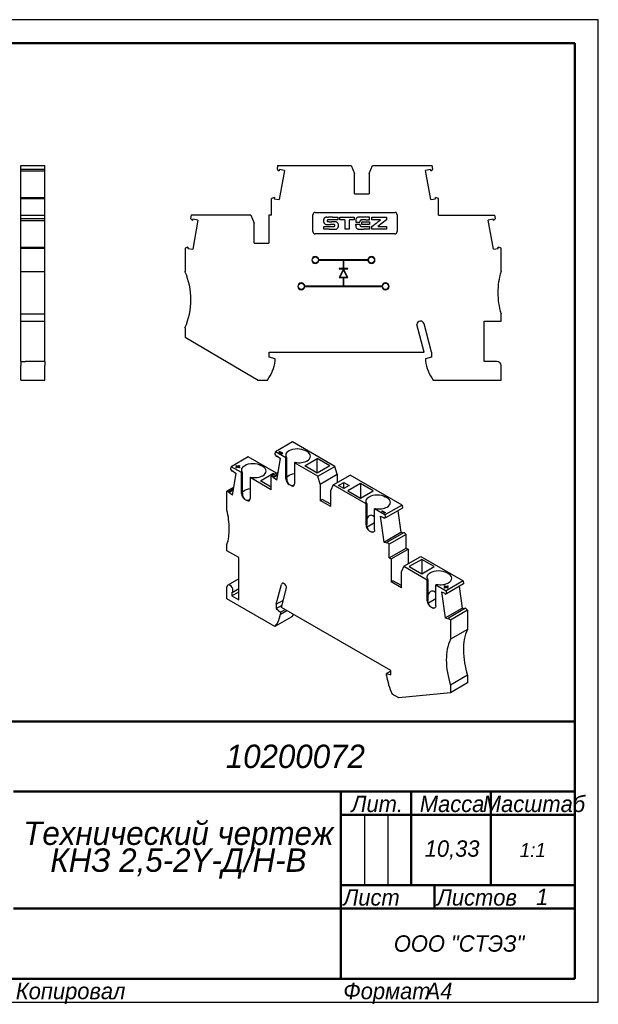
# Model space of a CAD drawing. Header units: millimetres. Extents: x 0 to 297, y 0 to 210.
# Tile 2 of 2: x 173 to 297, y 0 to 210. Entities that reach past the tile are written whole.
import ezdxf

# ---------------------------------------------------------------- set-up
doc = ezdxf.new("R2010")
doc.units = ezdxf.units.MM

# ---------------------------------------------------------------- blocks, each defined once
blk = doc.blocks.new('_FR1Страница_1')
at = {"color": 7, "linetype": 'Continuous', "lineweight": 25}
for p, q in [((297, 210), (0, 210)), ((297, 0), (297, 210)), ((247, 40), (247, 25)), ((252, 40), (252, 25)), ((242, 20), (292, 20)), ((262, 20), (262, 20)), ((0, 0), (297, 0))]:
    blk.add_line(p, q, dxfattribs=at)
at = {"color": 7, "linetype": 'Continuous', "lineweight": 50}
for p, q in [((20, 205), (292, 205)), ((292, 205), (292, 5)), ((107, 60), (292, 60)), ((172, 45), (292, 45)), ((242, 45), (242, 5)), ((257, 45), (257, 25)), ((274, 45), (274, 25)), ((242, 40), (292, 40)), ((242, 25), (292, 25)), ((262, 25), (262, 20)), ((172, 20), (292, 20)), ((292, 5), (20, 5))]:
    blk.add_line(p, q, dxfattribs=at)
at = {"color": 7}
for s, insert, char_height, width, attachment_point in [('\\pl0.5;{\\fT-FLEX Type A|b0|i1;\\l\\C250;10200072 \\P}', (232, 52.5), 5, 122.5, 5), ('\\pl0.5;{\\fT-FLEX Type A|b0|i1;\\l\\C250;Масштаб\\P}', (283, 44.125), 3.5, 19.75, 2), ('\\pl0.5;{\\fT-FLEX Type A|b0|i1;\\l\\C250;Лит.\\P}', (249.5, 44.125), 3.5, 16.75, 2), ('\\pl0.5;{\\fT-FLEX Type A|b0|i1;\\l\\C250;Масса\\P}', (265.5, 44.125), 3.5, 18.75, 2), ('\\pl0.5;{\\fT-FLEX Type A|b0|i1;\\l\\C250;10,33\\P}', (265.5, 32.5), 3.5, 18.75, 5), ('{\\fT-FLEX Type A|b0|i1;\\l\\C250;1:1\\P}', (283, 32.5), 3, 19.5, 5), ('\\pl0.5;{\\fT-FLEX Type A|b0|i1;\\l\\C250;\\H0.857143x;\\P}', (283, 32.5), 3.5, 19.75, 5), ('\\pl0.5;{\\fT-FLEX Type A|b0|i1;\\l\\C250;Лист\\P}', (242, 24.125), 3.5, 11.75, 1), ('\\pl0.5;{\\fT-FLEX Type A|b0|i1;\\l\\C250;\\H0.857143x;\\P}', (257, 24.125), 3.5, 11.75, 2), ('\\pl0.5;{\\fT-FLEX Type A|b0|i1;\\l\\C250;Листов\\P}', (262, 24.125), 3.5, 17.75, 1), ('{\\fT-FLEX Type A|b0|i1;\\l\\C250;1\\P}', (285, 22.5), 3.5, 15.75, 5), ('\\pl0.5;{\\fT-FLEX Type A|b0|i1;\\l\\C250;\\H0.857143x;\\P}', (285, 24.125), 3.5, 15.75, 2), ('{\\fT-FLEX Type A|b0|i1;\\l\\C250;\\P}', (257, 22.5), 3.5, 11.75, 5), ('{\\fT-FLEX Type A|b0|i1;\\l\\C250;}', (207, 20), 3, 71.5, 5), ('\\pl0.5;{\\fT-FLEX Type A|b0|i1;\\l\\C250;ООО "СТЭЗ"\\P}', (267, 12.5), 3.5, 51.75, 5), ('\\pl0.5;{\\fT-FLEX Type A|b0|i1;\\l\\C250;Копировал\\P}', (172, 4.125), 3.5, 23.566, 1), ('\\pl0.5;{\\fT-FLEX Type A|b0|i1;\\l\\C250;\\P}', (193.816, 4.125), 3.5, 40.967, 1), ('\\pl0.5;{\\fT-FLEX Type A|b0|i1;\\l\\C250;Формат\\P}', (242, 4.125), 3.5, 18.675, 1), ('\\pl0.5;{\\fT-FLEX Type A|b0|i1;\\l\\C250;\\P}', (258.925, 4.125), 3.5, 9.825, 1), ('{\\fT-FLEX Type A|b0|i1;\\l\\C250;A4\\P}', (262.962, 4.125), 3.5, 9.825, 2)]:
    blk.add_mtext(s, dxfattribs=dict(at, insert=insert, char_height=char_height, width=width, attachment_point=attachment_point))
at = {"color": 7, "insert": (207, 32.5), "char_height": 5, "width": 72.5, "attachment_point": 5, "line_spacing_factor": 0.69}
blk.add_mtext('\\pl0.5;{\\fT-FLEX Type A|b0|i1;\\l\\C250;Технический чертеж КНЗ 2,5-2Y-Д/Н-В\\P}', dxfattribs=at)
blk = doc.blocks.new('Страница_1')
at = {"color": 7, "linetype": 'Continuous', "lineweight": 30}
for p, q in [((173.558, 178.076), (173.558, 178.804)), ((173.558, 178.804), (178.708, 178.804)), ((173.558, 177.683), (173.558, 178.076)), ((173.558, 178.076), (178.708, 178.076)), ((173.558, 177.683), (178.708, 177.683)), ((173.558, 171.994), (173.558, 177.679)), ((178.708, 178.076), (178.708, 178.804)), ((178.708, 177.683), (178.708, 178.076)), ((178.708, 171.994), (178.708, 177.679)), ((228.46, 178.804), (228.332, 178.076)), ((228.332, 178.076), (228.8, 177.683)), ((228.46, 178.804), (244.145, 178.804)), ((228.848, 177.951), (228.8, 177.683)), ((229.901, 177.765), (228.803, 171.536)), ((229.901, 177.765), (228.848, 177.951)), ((244.145, 178.804), (244.864, 177.104)), ((244.864, 172.804), (244.864, 177.104)), ((248.014, 177.104), (248.732, 178.804)), ((248.014, 177.104), (248.014, 172.804)), ((248.732, 178.804), (261.518, 178.804)), ((261.13, 177.951), (260.076, 177.765)), ((261.175, 171.536), (260.076, 177.765)), ((261.177, 177.683), (261.13, 177.951)), ((261.177, 177.683), (261.646, 178.076)), ((261.646, 178.076), (261.518, 178.804)), ((244.864, 172.804), (248.014, 172.804)), ((173.558, 171.76), (173.558, 171.99)), ((173.558, 171.99), (178.708, 171.99)), ((173.558, 168.204), (173.558, 171.76)), ((173.558, 171.76), (178.708, 171.76)), ((178.708, 171.76), (178.708, 171.99)), ((178.708, 168.204), (178.708, 171.76)), ((227.797, 171.99), (227.164, 171.76)), ((227.164, 168.204), (227.164, 171.76)), ((227.797, 171.99), (227.749, 171.722)), ((227.749, 171.722), (228.803, 171.536)), ((261.175, 171.536), (262.228, 171.722)), ((262.228, 171.722), (262.181, 171.99)), ((262.814, 171.76), (262.181, 171.99)), ((262.814, 168.204), (262.814, 171.76)), ((236.489, 168.804), (253.489, 168.804)), ((173.558, 167.476), (173.558, 168.204)), ((173.558, 168.204), (178.708, 168.204)), ((173.558, 167.083), (173.558, 167.476)), ((173.558, 167.476), (178.708, 167.476)), ((173.558, 167.083), (178.708, 167.083)), ((173.558, 161.394), (173.558, 167.079)), ((178.708, 167.476), (178.708, 168.204)), ((178.708, 167.083), (178.708, 167.476)), ((178.708, 161.394), (178.708, 167.079)), ((209.96, 168.204), (209.832, 167.476)), ((209.832, 167.476), (210.3, 167.083)), ((222.745, 168.204), (209.96, 168.204)), ((210.348, 167.351), (210.3, 167.083)), ((211.401, 167.165), (210.303, 160.936)), ((211.401, 167.165), (210.348, 167.351)), ((222.745, 168.204), (223.464, 166.504)), ((223.464, 162.204), (223.464, 166.504)), ((226.614, 168.204), (226.614, 162.204)), ((227.164, 168.204), (226.614, 168.204)), ((235.989, 164.701), (235.989, 168.304)), ((238.957, 167.8), (239.306, 167.801)), ((240.158, 167.803), (241.356, 167.804)), ((241.356, 167.197), (240.264, 167.195)), ((241.356, 167.804), (241.356, 167.197)), ((241.746, 167.804), (244.838, 167.804)), ((241.746, 167.196), (241.746, 167.804)), ((242.225, 167.196), (241.746, 167.196)), ((244.838, 167.197), (244.356, 167.195)), ((244.838, 167.804), (244.838, 167.197)), ((245.168, 166.945), (245.165, 166.709)), ((245.165, 166.709), (245.297, 166.705)), ((245.168, 166.061), (245.165, 166.286)), ((245.165, 166.286), (246.026, 166.286)), ((245.727, 166.701), (246.026, 166.701)), ((246.026, 166.701), (246.029, 166.777)), ((246.026, 166.286), (246.029, 166.225)), ((246.453, 166.217), (246.457, 166.414)), ((246.461, 166.775), (248.066, 166.775)), ((246.461, 166.692), (246.461, 166.775)), ((248.066, 167.804), (246.949, 167.803)), ((247.284, 167.196), (248.066, 167.196)), ((248.066, 167.196), (248.066, 167.804)), ((248.066, 166.775), (248.066, 166.217)), ((248.617, 167.196), (248.617, 167.804)), ((248.617, 167.804), (251.74, 167.804)), ((249.541, 167.196), (248.617, 167.196)), ((248.617, 165.819), (249.54, 166.503)), ((251.737, 167.188), (249.891, 165.818)), ((250.192, 166.987), (250.462, 167.189)), ((250.462, 167.194), (250.193, 167.195)), ((251.74, 167.804), (251.737, 167.188)), ((253.989, 168.304), (253.989, 164.701)), ((262.814, 168.204), (274.918, 168.204)), ((274.53, 167.351), (273.476, 167.165)), ((274.575, 160.936), (273.476, 167.165)), ((274.577, 167.083), (274.53, 167.351)), ((274.577, 167.083), (275.046, 167.476)), ((275.046, 167.476), (274.918, 168.204)), ((253.489, 164.201), (236.489, 164.201)), ((238.326, 165.815), (240.56, 165.818)), ((238.326, 165.201), (238.326, 165.815)), ((239.511, 165.201), (238.326, 165.201)), ((240.566, 166.208), (239.763, 166.212)), ((240.56, 165.818), (240.595, 165.835)), ((240.595, 166.194), (240.566, 166.208)), ((242.899, 165.201), (242.899, 166.089)), ((243.766, 165.201), (242.899, 165.201)), ((243.766, 166.13), (243.766, 165.201)), ((248.066, 166.217), (246.453, 166.217)), ((248.066, 165.201), (246.982, 165.201)), ((247.212, 165.816), (248.066, 165.814)), ((248.066, 165.814), (248.066, 165.201)), ((248.617, 165.201), (248.617, 165.819)), ((251.74, 165.201), (248.617, 165.201)), ((249.891, 165.818), (251.74, 165.815)), ((251.74, 165.815), (251.74, 165.201)), ((223.464, 162.204), (226.614, 162.204)), ((173.558, 161.39), (178.708, 161.39)), ((173.558, 161.16), (173.558, 161.39)), ((173.558, 156.154), (173.558, 161.16)), ((173.558, 161.16), (178.708, 161.16)), ((178.708, 161.16), (178.708, 161.39)), ((178.708, 156.154), (178.708, 161.16)), ((209.297, 161.39), (208.664, 161.16)), ((208.664, 161.16), (208.664, 156.154)), ((209.297, 161.39), (209.249, 161.122)), ((209.249, 161.122), (210.303, 160.936)), ((274.575, 160.936), (275.628, 161.122)), ((275.628, 161.122), (275.581, 161.39)), ((276.214, 161.16), (275.581, 161.39)), ((276.214, 156.154), (276.214, 161.16)), ((247.77, 158.674), (237.267, 158.674)), ((237.267, 158.574), (242.499, 158.574)), ((242.499, 158.574), (242.499, 156.849)), ((242.599, 156.849), (242.599, 158.574)), ((242.599, 158.574), (247.77, 158.574)), ((173.558, 156.154), (178.708, 156.154)), ((173.558, 151.654), (173.558, 156.154)), ((178.708, 151.654), (178.708, 156.154)), ((242.499, 156.849), (241.611, 156.849)), ((241.611, 156.849), (241.611, 156.749)), ((241.611, 156.749), (242.387, 156.749)), ((242.476, 156.604), (241.611, 154.874)), ((242.549, 156.525), (241.773, 154.974)), ((243.325, 154.974), (242.549, 156.525)), ((243.486, 156.849), (242.599, 156.849)), ((243.486, 154.874), (242.621, 156.604)), ((242.711, 156.749), (243.486, 156.749)), ((243.486, 156.749), (243.486, 156.849)), ((241.611, 154.874), (242.499, 154.874)), ((241.773, 154.974), (243.325, 154.974)), ((242.499, 154.874), (242.499, 153.049)), ((242.599, 153.049), (242.599, 154.874)), ((242.599, 154.874), (243.486, 154.874)), ((173.558, 147.154), (173.558, 151.654)), ((178.708, 147.154), (178.708, 151.654)), ((242.499, 153.049), (234.267, 153.049)), ((234.267, 152.949), (250.77, 152.949)), ((250.77, 153.049), (242.599, 153.049)), ((173.558, 145.554), (173.558, 147.154)), ((173.558, 147.154), (178.708, 147.154)), ((173.558, 136.954), (173.558, 145.554)), ((173.558, 145.554), (178.708, 145.554)), ((178.708, 145.554), (178.708, 147.154)), ((178.708, 136.958), (178.708, 145.554)), ((272.614, 145.554), (276.214, 145.554)), ((272.614, 136.954), (272.614, 145.554)), ((276.214, 145.554), (276.214, 147.154)), ((208.664, 144.154), (208.664, 142.154)), ((259.764, 138.954), (258.186, 144.841)), ((261.364, 138.954), (259.754, 144.961)), ((208.664, 142.154), (224.32, 132.954)), ((226.664, 138.954), (259.764, 138.954)), ((226.664, 137.854), (226.664, 138.954)), ((261.364, 138.954), (261.364, 137.854)), ((173.558, 136.954), (173.558, 136.054)), ((173.558, 136.954), (174.558, 136.954)), ((178.708, 136.954), (174.56, 136.954)), ((178.708, 136.954), (178.708, 136.054)), ((227.964, 137.505), (226.664, 137.854)), ((227.964, 137.054), (227.964, 137.505)), ((261.364, 137.854), (260.064, 137.505)), ((260.064, 137.505), (260.064, 137.054)), ((275.314, 136.954), (272.614, 136.954)), ((173.558, 132.954), (173.558, 136.054)), ((178.708, 132.954), (178.708, 136.054)), ((276.214, 132.954), (276.214, 136.054)), ((173.558, 132.954), (178.708, 132.954)), ((224.32, 132.954), (226.305, 132.954)), ((261.723, 132.954), (276.214, 132.954)), ((231.671, 119.742), (228.029, 117.64)), ((240.711, 114.522), (231.671, 119.742)), ((234.767, 117.669), (234.343, 117.914)), ((222.196, 116.558), (218.554, 114.455)), ((228.24, 113.068), (222.196, 116.558)), ((227.938, 117.098), (228.029, 117.64)), ((228.27, 116.585), (227.938, 117.098)), ((230.242, 116.362), (228.029, 117.64)), ((228.27, 116.585), (228.303, 116.785)), ((228.436, 116.681), (228.27, 116.585)), ((228.272, 111.566), (229.049, 116.203)), ((228.303, 116.785), (229.049, 116.203)), ((228.878, 117.721), (228.736, 117.64)), ((228.736, 117.64), (229.443, 117.231)), ((228.878, 117.64), (228.807, 117.599)), ((228.878, 117.64), (228.878, 117.721)), ((229.585, 117.313), (228.878, 117.721)), ((229.514, 117.272), (228.878, 117.64)), ((229.443, 117.231), (229.585, 117.313)), ((230.396, 116.451), (230.242, 116.362)), ((230.242, 111.871), (230.242, 116.362)), ((230.396, 111.961), (230.396, 116.451)), ((234.255, 114.617), (236.942, 116.168)), ((236.942, 113.066), (236.942, 116.168)), ((239.629, 114.617), (236.942, 116.168)), ((218.463, 113.914), (218.554, 114.455)), ((218.795, 113.401), (218.463, 113.914)), ((220.766, 113.178), (218.554, 114.455)), ((219.544, 114.619), (219.685, 114.7)), ((219.827, 114.455), (219.544, 114.619)), ((219.544, 114.292), (219.827, 114.455)), ((219.685, 114.21), (219.544, 114.292)), ((219.615, 114.578), (219.685, 114.619)), ((219.615, 114.251), (219.827, 114.374)), ((219.685, 114.619), (219.685, 114.7)), ((219.685, 114.7), (219.968, 114.537)), ((219.685, 114.619), (219.968, 114.455)), ((219.968, 114.374), (219.685, 114.21)), ((219.827, 114.374), (219.827, 114.455)), ((219.968, 114.537), (220.251, 114.7)), ((219.968, 114.455), (220.251, 114.619)), ((219.968, 114.455), (219.968, 114.537)), ((220.251, 114.21), (219.968, 114.374)), ((220.392, 114.619), (220.11, 114.455)), ((220.11, 114.374), (220.11, 114.455)), ((220.11, 114.455), (220.392, 114.292)), ((220.11, 114.374), (220.322, 114.251)), ((220.251, 114.619), (220.251, 114.7)), ((220.251, 114.7), (220.392, 114.619)), ((220.251, 114.619), (220.322, 114.578)), ((220.392, 114.292), (220.251, 114.21)), ((225.292, 114.484), (224.868, 114.729)), ((232.08, 115.301), (232.235, 115.39)), ((237.07, 112.42), (232.08, 115.301)), ((232.08, 115.301), (232.08, 110.81)), ((236.942, 113.066), (234.255, 114.617)), ((239.629, 114.617), (236.942, 113.066)), ((237.07, 112.42), (240.711, 114.522)), ((241.22, 112.841), (240.711, 114.522)), ((218.795, 113.401), (218.828, 113.601)), ((218.961, 113.497), (218.795, 113.401)), ((218.797, 108.381), (219.573, 113.019)), ((218.828, 113.601), (219.573, 113.019)), ((220.921, 113.267), (220.766, 113.178)), ((220.766, 108.687), (220.766, 113.178)), ((220.921, 108.776), (220.921, 113.267)), ((222.605, 112.116), (222.759, 112.205)), ((227.113, 109.514), (222.605, 112.116)), ((222.605, 112.116), (222.605, 107.626)), ((224.779, 111.433), (227.466, 112.984)), ((228.554, 113.25), (227.113, 112.418)), ((227.113, 112.418), (227.56, 112.347)), ((227.113, 109.514), (227.113, 112.418)), ((227.78, 112.803), (227.466, 112.984)), ((227.466, 112.622), (227.466, 112.984)), ((227.527, 112.148), (228.46, 112.686)), ((227.527, 112.148), (227.56, 112.347)), ((228.272, 111.566), (227.527, 112.148)), ((228.493, 112.886), (227.56, 112.347)), ((237.578, 110.739), (237.07, 112.42)), ((237.578, 110.739), (241.22, 112.841)), ((240.313, 110.547), (243.955, 112.65)), ((241.22, 112.841), (241.22, 111.07)), ((255.046, 106.246), (243.955, 112.65)), ((219.079, 110.065), (217.638, 109.233)), ((218.052, 108.963), (218.984, 109.502)), ((219.018, 109.701), (218.085, 109.163)), ((227.113, 110.085), (224.779, 111.433)), ((231.373, 110.402), (230.949, 110.647)), ((237.578, 110.739), (237.578, 107.228)), ((240.313, 110.547), (239.805, 109.453)), ((239.805, 105.942), (239.805, 109.453)), ((247.354, 106.483), (240.313, 110.547)), ((241.463, 110.412), (242.598, 111.067)), ((242.598, 109.757), (241.463, 110.412)), ((242.598, 109.757), (242.598, 111.067)), ((242.598, 111.067), (243.733, 110.412)), ((243.733, 110.412), (242.598, 109.757)), ((246.169, 110.841), (243.482, 109.289)), ((246.169, 110.841), (246.169, 107.741)), ((248.856, 109.289), (246.169, 110.841)), ((217.638, 105.146), (217.638, 109.233)), ((217.638, 109.233), (218.085, 109.163)), ((218.052, 108.963), (218.085, 109.163)), ((218.797, 108.381), (218.052, 108.963)), ((221.898, 107.217), (221.474, 107.462)), ((237.578, 107.228), (237.985, 107.462)), ((239.805, 106.411), (237.985, 107.462)), ((243.482, 109.289), (246.169, 107.738)), ((246.169, 107.738), (248.856, 109.289)), ((251.879, 107.789), (251.455, 108.034)), ((239.805, 105.942), (237.578, 107.228)), ((247.508, 106.572), (247.354, 106.483)), ((247.354, 101.992), (247.354, 106.483)), ((247.508, 106.572), (247.508, 102.081)), ((249.192, 105.421), (249.347, 105.51)), ((251.405, 104.144), (249.192, 105.421)), ((249.192, 100.93), (249.192, 105.421)), ((255.046, 106.246), (251.405, 104.144)), ((255.137, 105.6), (251.495, 103.497)), ((255.046, 106.246), (255.137, 105.6)), ((250.385, 103.884), (251.13, 103.606)), ((250.385, 103.884), (251.162, 98.35)), ((250.698, 104.96), (250.839, 105.042)), ((251.405, 104.552), (250.698, 104.96)), ((250.768, 104.919), (250.839, 104.96)), ((250.839, 105.042), (251.546, 104.634)), ((250.839, 104.96), (250.839, 105.042)), ((250.839, 104.96), (251.475, 104.593)), ((251.13, 103.606), (251.164, 103.368)), ((251.495, 103.497), (251.164, 103.368)), ((251.546, 104.634), (251.405, 104.552)), ((251.405, 104.144), (251.495, 103.497)), ((254.16, 105.036), (254.804, 100.453)), ((249.192, 102.444), (247.59, 101.519)), ((248.061, 100.767), (248.485, 100.522)), ((251.162, 98.35), (254.804, 100.453)), ((255.515, 100.412), (251.874, 98.31)), ((255.963, 99.966), (252.321, 97.864)), ((255.278, 100.275), (254.804, 100.453)), ((255.515, 100.412), (255.963, 99.966)), ((255.963, 97.062), (255.963, 99.966)), ((217.638, 96.491), (217.638, 97.797)), ((251.907, 98.072), (251.162, 98.35)), ((251.874, 98.31), (251.907, 98.072)), ((251.874, 98.31), (252.321, 97.864)), ((252.321, 94.96), (252.321, 97.864)), ((252.321, 94.96), (255.963, 97.062)), ((252.71, 94.735), (256.352, 96.838)), ((255.963, 97.062), (256.352, 96.838)), ((256.352, 96.838), (256.352, 93.679)), ((220.183, 95.021), (217.638, 96.491)), ((220.183, 85.958), (220.183, 95.021)), ((252.321, 94.96), (252.71, 94.735)), ((252.71, 94.735), (252.71, 89.836)), ((255.445, 93.156), (259.087, 95.258)), ((259.087, 95.258), (268.128, 90.039)), ((255.445, 93.156), (254.937, 92.061)), ((255.445, 93.156), (260.435, 90.275)), ((259.251, 94.633), (256.564, 93.082)), ((256.564, 93.082), (259.251, 91.53)), ((259.251, 94.633), (259.251, 91.53)), ((261.938, 93.082), (259.251, 94.633)), ((259.251, 91.53), (261.938, 93.082)), ((220.183, 90.508), (217.824, 89.146)), ((254.937, 88.55), (254.937, 92.061)), ((264.961, 91.581), (264.536, 91.826)), ((217.638, 86.203), (217.638, 88.734)), ((218.724, 87.587), (220.183, 88.43)), ((228.138, 85.039), (229.276, 89.287)), ((229.269, 84.386), (230.385, 88.549)), ((252.71, 89.836), (253.117, 90.071)), ((254.937, 88.55), (252.71, 89.836)), ((254.937, 89.02), (253.117, 90.071)), ((260.589, 90.364), (260.435, 90.275)), ((260.435, 85.784), (260.435, 90.275)), ((260.589, 90.364), (260.589, 85.873)), ((262.274, 89.214), (262.428, 89.303)), ((262.274, 89.214), (264.486, 87.936)), ((262.274, 84.723), (262.274, 89.214)), ((264.062, 88.916), (264.203, 88.998)), ((264.345, 88.753), (264.062, 88.916)), ((264.062, 88.589), (264.345, 88.753)), ((264.203, 88.508), (264.062, 88.589)), ((264.133, 88.875), (264.203, 88.916)), ((264.133, 88.549), (264.345, 88.671)), ((264.203, 88.916), (264.203, 88.998)), ((264.203, 88.998), (264.486, 88.834)), ((264.203, 88.916), (264.486, 88.753)), ((264.486, 88.671), (264.203, 88.508)), ((264.345, 88.671), (264.345, 88.753)), ((268.128, 90.039), (264.486, 87.936)), ((264.486, 88.834), (264.769, 88.998)), ((264.486, 88.753), (264.769, 88.916)), ((264.486, 88.753), (264.486, 88.834)), ((264.769, 88.508), (264.486, 88.671)), ((268.218, 89.392), (264.577, 87.29)), ((264.91, 88.916), (264.628, 88.753)), ((264.628, 88.671), (264.628, 88.753)), ((264.628, 88.753), (264.91, 88.589)), ((264.628, 88.671), (264.84, 88.549)), ((264.769, 88.916), (264.769, 88.998)), ((264.769, 88.998), (264.91, 88.916)), ((264.769, 88.916), (264.84, 88.875)), ((264.91, 88.589), (264.769, 88.508)), ((267.242, 88.829), (267.885, 84.245)), ((268.128, 90.039), (268.218, 89.392)), ((218.698, 86.815), (220.183, 87.673)), ((218.698, 87.574), (218.698, 86.815)), ((218.698, 86.815), (220.183, 85.958)), ((263.467, 87.677), (264.243, 82.143)), ((263.467, 87.677), (264.212, 87.398)), ((264.212, 87.398), (264.245, 87.16)), ((264.577, 87.29), (264.245, 87.16)), ((264.486, 87.936), (264.577, 87.29)), ((227.884, 80.287), (217.638, 86.203)), ((228.138, 85.039), (229.684, 85.932)), ((228.138, 85.039), (228.138, 84.141)), ((228.138, 84.141), (229.399, 84.869)), ((252.675, 70.873), (229.269, 84.386)), ((262.274, 86.237), (260.672, 85.312)), ((261.142, 84.56), (261.567, 84.315)), ((264.243, 82.143), (267.885, 84.245)), ((268.597, 84.205), (264.955, 82.102)), ((268.359, 84.068), (267.885, 84.245)), ((268.597, 84.205), (269.044, 83.759)), ((231.526, 82.389), (227.884, 80.287)), ((228.138, 84.141), (229.057, 83.326)), ((229.057, 83.326), (230.081, 83.917)), ((229.057, 82.957), (230.401, 83.733)), ((229.057, 83.326), (229.057, 82.957)), ((264.989, 81.864), (264.243, 82.143)), ((264.955, 82.102), (264.989, 81.864)), ((264.955, 82.102), (265.403, 81.656)), ((269.044, 83.759), (265.403, 81.656)), ((269.044, 83.759), (269.044, 79.671)), ((265.403, 81.656), (265.403, 77.568)), ((269.044, 79.671), (265.403, 77.568)), ((252.675, 70.752), (251.755, 70.221)), ((251.755, 70.221), (252.675, 69.975)), ((251.755, 69.852), (251.755, 70.221)), ((252.675, 69.975), (252.675, 70.873)), ((269.044, 69.873), (265.403, 67.77)), ((269.044, 69.873), (269.044, 68.24)), ((269.044, 68.24), (265.403, 66.137)), ((265.403, 67.77), (265.403, 66.137)), ((254.332, 65.017), (252.928, 65.828)), ((265.403, 66.137), (254.332, 65.017))]:
    blk.add_line(p, q, dxfattribs=at)
at = {"color": 7, "lineweight": 30, "flags": 128}
for points in [[(230.396, 116.451), (230.3, 116.641), (230.252, 116.836), (230.252, 117.034), (230.301, 117.229), (230.398, 117.419), (230.54, 117.598), (230.725, 117.764), (230.949, 117.914)], [(230.949, 117.914), (231.313, 118.086), (231.727, 118.214), (232.178, 118.293), (232.646, 118.319), (233.114, 118.293), (233.564, 118.214), (233.979, 118.086), (234.343, 117.914)], [(234.767, 115.709), (235.066, 115.919), (235.287, 116.159), (235.424, 116.418), (235.47, 116.689), (235.424, 116.959), (235.287, 117.219), (235.066, 117.459), (234.767, 117.669)], [(220.921, 113.267), (220.825, 113.456), (220.777, 113.652), (220.777, 113.849), (220.826, 114.045), (220.922, 114.234), (221.065, 114.414), (221.25, 114.58), (221.474, 114.729)], [(221.474, 114.729), (221.837, 114.901), (222.252, 115.03), (222.702, 115.108), (223.171, 115.135), (223.639, 115.108), (224.089, 115.03), (224.504, 114.901), (224.868, 114.729)], [(225.292, 112.525), (225.59, 112.735), (225.812, 112.974), (225.949, 113.234), (225.995, 113.504), (225.949, 113.775), (225.812, 114.035), (225.59, 114.274), (225.292, 114.484)], [(232.235, 115.39), (232.563, 115.334), (232.901, 115.307), (233.243, 115.307), (233.582, 115.335), (233.91, 115.391), (234.221, 115.473), (234.509, 115.58), (234.767, 115.709)], [(222.759, 112.205), (223.088, 112.15), (223.426, 112.122), (223.768, 112.122), (224.107, 112.151), (224.435, 112.206), (224.746, 112.289), (225.034, 112.395), (225.292, 112.525)], [(230.242, 111.871), (230.296, 111.528), (230.449, 111.175), (230.678, 110.865), (230.949, 110.647)], [(230.396, 112.095), (230.429, 112.157), (230.65, 112.396), (230.949, 112.606)], [(230.396, 111.961), (230.404, 111.788), (230.427, 111.601), (230.524, 111.218), (230.698, 110.88), (230.815, 110.747), (230.949, 110.647)], [(230.949, 112.606), (231.313, 112.779), (231.727, 112.907), (232.08, 112.968)], [(221.474, 109.422), (221.837, 109.594), (222.252, 109.722), (222.605, 109.784)], [(231.373, 110.402), (231.644, 110.308), (231.873, 110.352), (232.026, 110.529), (232.08, 110.81)], [(231.461, 110.394), (231.404, 110.389)], [(220.766, 108.687), (220.82, 108.344), (220.974, 107.99), (221.203, 107.681), (221.474, 107.462)], [(220.921, 108.911), (220.953, 108.972), (221.175, 109.212), (221.474, 109.422)], [(220.921, 108.776), (220.928, 108.604), (220.952, 108.416), (221.049, 108.034), (221.223, 107.696), (221.34, 107.562), (221.474, 107.462)], [(221.52, 107.435), (221.49, 107.456), (221.279, 107.641)], [(221.898, 107.217), (222.168, 107.123), (222.398, 107.168), (222.551, 107.344), (222.605, 107.626)], [(222.588, 107.54), (222.471, 107.408), (222.304, 107.281)], [(247.508, 106.572), (247.412, 106.761), (247.364, 106.957), (247.364, 107.154), (247.413, 107.35), (247.51, 107.539), (247.652, 107.719), (247.837, 107.885), (248.061, 108.034)], [(248.061, 108.034), (248.424, 108.206), (248.839, 108.334), (249.29, 108.413), (249.758, 108.44), (250.226, 108.413), (250.676, 108.334), (251.091, 108.206), (251.455, 108.034)], [(251.879, 105.829), (252.178, 106.039), (252.399, 106.279), (252.536, 106.539), (252.582, 106.809), (252.536, 107.079), (252.399, 107.339), (252.178, 107.579), (251.879, 107.789)], [(222.304, 107.281), (222.138, 107.216), (221.985, 107.21), (221.857, 107.241)], [(249.347, 105.51), (249.675, 105.455), (250.013, 105.427), (250.355, 105.427), (250.694, 105.455), (251.022, 105.511), (251.333, 105.593), (251.621, 105.7), (251.879, 105.829)], [(248.061, 103.974), (247.904, 103.854), (247.763, 103.684), (247.64, 103.464), (247.538, 103.196), (247.508, 103.071)], [(249.192, 103.722), (249.149, 103.76), (248.845, 103.951), (248.628, 104.034), (248.423, 104.065), (248.233, 104.044), (248.061, 103.974)], [(247.354, 101.992), (247.408, 101.648), (247.561, 101.295), (247.79, 100.985), (248.061, 100.767)], [(248.061, 100.767), (247.927, 100.867), (247.81, 101), (247.636, 101.339), (247.539, 101.721), (247.516, 101.908), (247.508, 102.081)], [(247.882, 100.919), (247.863, 100.952), (247.637, 101.395)], [(249.192, 100.93), (249.138, 100.649), (248.985, 100.473), (248.756, 100.428), (248.485, 100.522)], [(260.589, 90.364), (260.494, 90.554), (260.445, 90.749), (260.446, 90.947), (260.495, 91.142), (260.591, 91.332), (260.733, 91.511), (260.918, 91.677), (261.142, 91.826)], [(261.142, 91.826), (261.506, 91.999), (261.921, 92.127), (262.371, 92.206), (262.839, 92.232), (263.308, 92.206), (263.758, 92.127), (264.173, 91.999), (264.536, 91.826)], [(264.961, 89.622), (265.259, 89.832), (265.481, 90.071), (265.617, 90.331), (265.664, 90.602), (265.617, 90.872), (265.481, 91.132), (265.259, 91.372), (264.961, 91.581)], [(218.91, 87.999), (218.862, 88.308), (218.724, 88.626), (218.517, 88.905), (218.274, 89.101), (218.03, 89.186), (217.824, 89.146), (217.686, 88.987), (217.638, 88.734)], [(230.385, 88.549), (230.331, 88.797), (230.216, 89.045), (230.055, 89.264), (229.866, 89.429), (229.672, 89.519), (229.496, 89.524), (229.358, 89.444), (229.276, 89.287)], [(262.428, 89.303), (262.756, 89.247), (263.095, 89.219), (263.437, 89.22), (263.775, 89.248), (264.103, 89.304), (264.415, 89.386), (264.702, 89.493), (264.961, 89.622)], [(218.698, 87.574), (218.788, 87.636), (218.855, 87.731), (218.896, 87.854), (218.91, 87.999)], [(261.142, 87.766), (260.986, 87.647), (260.845, 87.477), (260.722, 87.257), (260.62, 86.989), (260.589, 86.863)], [(262.274, 87.514), (262.23, 87.553), (261.927, 87.744), (261.71, 87.827), (261.505, 87.858), (261.315, 87.837), (261.142, 87.766)], [(260.435, 85.784), (260.489, 85.441), (260.642, 85.087), (260.872, 84.778), (261.142, 84.56)], [(261.142, 84.56), (261.009, 84.659), (260.892, 84.793), (260.717, 85.131), (260.62, 85.514), (260.597, 85.701), (260.589, 85.873)], [(260.963, 84.711), (260.945, 84.744), (260.718, 85.188)], [(262.274, 84.723), (262.22, 84.442), (262.067, 84.265), (261.837, 84.221), (261.567, 84.315)], [(227.884, 80.287), (228.304, 80.816), (228.642, 81.443), (228.894, 82.16), (229.057, 82.957)], [(231.526, 82.389), (231.903, 82.865)]]:
    blk.add_lwpolyline(points, dxfattribs=at)
at = {"color": 7, "linetype": 'Continuous', "lineweight": 30}
for centre in [(236.519, 158.624), (248.519, 158.624), (233.519, 152.999), (251.519, 152.999)]:
    blk.add_circle(centre, 0.65, dxfattribs=at)
for centre, radius, start, end in [((236.489, 168.304), 0.5, 90, 179.99944), ((253.489, 168.304), 0.5, 359.99944, 90), ((240.484, 167.017), 2.199, 177.35763, 180.37741), ((240.484, 167.017), 2.198, 180.37743, 183.39537), ((239.03, 167.084), 0.743, 170.5774, 177.35764), ((239.019, 166.93), 0.731, 183.39545, 190.25514), ((239.257, 167.046), 0.973, 158.55948, 170.57736), ((239.222, 166.967), 0.937, 190.25512, 203.09701), ((238.915, 167.181), 0.605, 141.41013, 158.55945), ((238.905, 166.831), 0.593, 203.09691, 221.19651), ((238.875, 167.212), 0.555, 123.38228, 141.41013), ((238.877, 166.807), 0.555, 221.19645, 239.99623), ((238.962, 167.081), 0.712, 108.43356, 123.38233), ((238.971, 166.97), 0.743, 239.99625, 255.09564), ((238.903, 167.258), 0.525, 103.77128, 108.4336), ((239.238, 165.889), 1.935, 102.00457, 103.77131), ((239.238, 165.889), 1.935, 100.2236, 102.00454), ((239.003, 167.193), 0.61, 96.01097, 100.22357), ((238.957, 167.629), 0.172, 90.16124, 96.01101), ((239.703, 167.009), 0.655, 175.19487, 179.91354), ((240.938, 167.008), 1.89, 179.91354, 181.23133), ((239.198, 166.97), 0.15, 181.23129, 189.64769), ((239.186, 167.053), 0.136, 160.05919, 175.19486), ((239.126, 166.958), 0.0769, 189.6477, 202.84961), ((239.253, 167.011), 0.214, 202.84965, 208.9999), ((239.147, 167.067), 0.0954, 141.09954, 160.05912), ((239.235, 167.002), 0.194, 208.99997, 217.32574), ((239.236, 166.995), 0.209, 130.56225, 141.09954), ((239.177, 166.957), 0.121, 217.32578, 229.20058), ((239.181, 166.961), 0.126, 229.20059, 240.76657), ((239.172, 167.07), 0.111, 99.75672, 130.56228), ((239.231, 167.052), 0.23, 240.76653, 248.15902), ((239.18, 166.924), 0.0923, 248.15902, 268.2694), ((239.275, 166.472), 0.717, 91.99268, 99.75672), ((239.437, 175.441), 8.614, 268.2694, 269.05985), ((239.464, 161.044), 6.149, 90.15267, 91.99274), ((239.594, 185.009), 18.183, 269.0599, 269.7), ((240.222, -173.138), 340.941, 90.0881, 90.15387), ((241.659, -662.316), 829.512, 90.096367, 90.152746), ((241.85, 616.002), 449.182, 269.70006, 269.76263), ((240.697, -482.789), 650.592, 90.047461, 90.088027), ((238.442, -206.791), 373.619, 89.67053, 89.76266), ((240.562, 161.915), 4.906, 87.62955, 89.6706), ((240.729, 165.96), 0.858, 80.69979, 87.62955), ((240.728, 165.948), 0.87, 73.83907, 80.69968), ((240.755, 166.042), 0.773, 59.61604, 73.83896), ((240.857, 166.215), 0.571, 41.78196, 59.61597), ((240.839, 166.2), 0.595, 24.35958, 41.7819), ((240.566, 166.076), 0.894, 11.51838, 24.35957), ((242.215, 125.733), 41.463, 89.72516, 89.98711), ((242.295, 142.301), 24.895, 89.34124, 89.72512), ((242.187, 132.898), 34.298, 89.10864, 89.34126), ((242.713, 166.738), 0.454, 83.98633, 89.10864), ((242.704, 166.65), 0.543, 78.87722, 83.98624), ((242.783, 167.052), 0.133, 64.38323, 78.87713), ((242.809, 167.107), 0.0725, 43.48871, 64.38323), ((242.812, 167.109), 0.069, 21.80737, 43.48873), ((242.699, 167.064), 0.191, 3.17292, 21.80742), ((238.574, 166.835), 4.322, 1.23827, 3.17298), ((229.886, 166.648), 13.012, 0.12104, 1.2383), ((-35.2, 166.087), 278.098, 0.00031, 0.12109), ((309.865, 166.4), 66.098, 179.63319, 179.89034), ((450.916, 166.13), 207.15, 179.89027, 180.00005), ((417.49, 165.711), 173.726, 179.55463, 179.63324), ((243.932, 167.06), 0.163, 169.26162, 179.55463), ((244.022, 167.043), 0.254, 160.35591, 169.2616), ((243.864, 167.1), 0.0868, 140.50727, 160.35588), ((243.854, 167.108), 0.0735, 118.51386, 140.50727), ((243.891, 167.04), 0.151, 105.66397, 118.51384), ((243.875, 167.098), 0.0905, 91.3331, 105.66401), ((244.412, 144.015), 23.18, 91.04831, 91.33318), ((244.275, 151.475), 15.718, 90.49276, 91.0483), ((244.667, 105.876), 61.32, 90.29079, 90.4927), ((260.828, 166.737), 15.661, 178.66765, 179.24084), ((246.424, 167.072), 1.253, 175.02713, 178.66762), ((245.758, 167.13), 0.585, 168.99005, 175.02717), ((246.36, 167.013), 1.198, 165.46055, 168.99015), ((245.864, 167.142), 0.686, 148.60851, 165.46062), ((245.764, 167.203), 0.569, 129.21383, 148.60854), ((245.425, 170.828), 4.126, 268.21624, 269.18912), ((245.706, 190.665), 23.964, 269.18913, 269.45384), ((245.798, 167.161), 0.622, 110.7954, 129.21382), ((245.734, 193.585), 26.884, 269.45388, 269.72157), ((245.912, 166.861), 0.944, 97.31415, 110.7954), ((245.727, 192.212), 25.511, 269.72158, 270.00003), ((245.825, 167.539), 0.26, 90.32851, 97.31413), ((248.991, -384.674), 552.482, 90.29483, 90.32851), ((246.821, 166.74), 0.792, 170.37024, 177.33343), ((246.612, 166.775), 0.58, 161.57669, 170.37026), ((246.503, 166.812), 0.465, 151.77303, 161.57677), ((246.321, 166.909), 0.26, 136.5968, 151.77308), ((246.309, 166.92), 0.243, 121.51951, 136.59676), ((246.848, 31.928), 135.875, 90.13899, 90.29483), ((246.358, 166.841), 0.336, 109.68743, 121.51949), ((246.404, 166.712), 0.473, 99.88436, 109.68741), ((246.498, 166.173), 1.02, 94.36253, 99.88431), ((246.49, 166.272), 0.921, 90.57265, 94.36254), ((220.475, 166.956), 25.988, 358.80311, 358.9821), ((219.843, 166.968), 26.62, 358.98204, 359.15782), ((222.719, 166.925), 23.743, 359.15775, 359.33056), ((242.662, 166.692), 3.799, 359.33053, 359.99997), ((247.248, 90.486), 76.71, 90.41178, 90.57267), ((247.126, -82.788), 250.591, 90.04035, 90.1389), ((247.117, 108.707), 58.489, 90.15096, 90.41177), ((247.286, 44.518), 122.678, 90.00108, 90.15097), ((25.562, 468.613), 376.08, 306.55248, 306.61963), ((249.541, -20.297), 187.493, 89.89187, 90.00004), ((135.888, 320.165), 191.125, 306.6196, 306.73098), ((249.716, 72.547), 94.649, 89.71153, 89.8919), ((250.462, 167.192), 0.00182, 357.00361, 89.70571), ((250.46, 167.192), 0.00407, 306.73382, 357.0036), ((236.489, 164.701), 0.5, 179.99944, 270), ((239.029, 167.187), 0.968, 255.09571, 261.53475), ((239.038, 167.248), 1.03, 261.53483, 267.68372), ((239.214, 171.602), 5.387, 267.68376, 269.64369), ((241.146, 482.312), 316.103, 269.64371, 269.74937), ((239.51, 497.126), 331.925, 270.00022, 270.08799), ((239.85, 275.421), 110.22, 270.08801, 270.28763), ((239.476, 350.015), 184.815, 270.28765, 270.38139), ((240.53, 166.061), 0.147, 44.77004, 63.78151), ((240.518, 165.993), 0.176, 296.15337, 312.01178), ((240.535, 166.066), 0.141, 25.09613, 44.77001), ((240.554, 165.952), 0.121, 312.01184, 332.96932), ((240.49, 166.045), 0.19, 8.55994, 25.09608), ((240.522, 165.969), 0.158, 332.96929, 350.83997), ((240.262, 166.011), 0.42, 350.83995, 359.4399), ((240.262, 166.011), 0.421, 359.43985, 8.55996), ((240.701, 165.889), 0.684, 270.38133, 275.27021), ((240.655, 166.39), 1.187, 275.27014, 286.88093), ((240.809, 165.882), 0.657, 286.88089, 304.96204), ((240.862, 165.806), 0.564, 304.96199, 324.72483), ((240.753, 165.883), 0.698, 324.72475, 341.56592), ((240.638, 165.922), 0.819, 341.56592, 351.07294), ((240.417, 166.046), 1.047, 3.50215, 11.51846), ((240.033, 166.017), 1.432, 351.07299, 357.33112), ((239.98, 166.019), 1.484, 357.33113, 3.50222), ((260.602, 166.24), 15.435, 180.66522, 181.10044), ((247.797, 165.994), 2.628, 181.10047, 182.71298), ((246.351, 165.926), 1.18, 182.71308, 185.23995), ((245.625, 165.859), 0.451, 185.23994, 190.4202), ((246.04, 165.935), 0.873, 190.42019, 206.42958), ((245.755, 165.794), 0.555, 206.42961, 228.89751), ((245.779, 165.821), 0.592, 228.89758, 250.53351), ((245.939, 166.273), 1.07, 250.5335, 264.41782), ((245.893, 165.81), 0.605, 264.41778, 269.5843), ((247.014, 320.253), 155.052, 269.5843, 269.68697), ((246.752, 166.264), 0.724, 183.05518, 188.97664), ((246.846, 166.279), 0.819, 188.97659, 194.37652), ((246.76, 166.257), 0.73, 194.37649, 200.01692), ((246.378, 166.117), 0.324, 200.01693, 210.37194), ((246.253, 166.044), 0.178, 210.37198, 226.83105), ((246.312, 166.107), 0.265, 226.83111, 239.07959), ((246.676, 258.441), 93.24, 269.68697, 269.90332), ((246.353, 166.176), 0.345, 239.07963, 249.718), ((246.433, 166.393), 0.577, 249.71799, 256.96418), ((246.377, 166.149), 0.326, 256.96421, 267.07585), ((246.513, 168.807), 2.987, 267.07591, 269.0615), ((246.703, 180.418), 14.601, 269.0616, 269.81721), ((246.982, 439.727), 274.526, 269.90331, 270.00003), ((248.709, 809.65), 643.835, 269.817308, 269.866811), ((253.489, 164.701), 0.5, 270, 359.99944), ((236.519, 158.624), 0.75, 3.82255, 356.17745), ((248.519, 158.624), 0.75, 183.82255, 176.17745), ((194.916, 150.154), 15, 0, 23.57818), ((242.387, 156.649), 0.1, 333.43495, 90), ((242.711, 156.649), 0.1, 90, 206.56505), ((290.523, 151.654), 15, 162.5424, 180), ((233.519, 152.999), 0.75, 3.82255, 356.17745), ((251.519, 152.999), 0.75, 183.82255, 176.17745), ((290.523, 151.654), 15, 180, 197.4576), ((194.916, 150.154), 15, 336.42182, 360), ((258.981, 144.754), 0.8, 15, 173.72532), ((218.57, 138.469), 9.5, 324.50968, 351.4318), ((269.458, 138.469), 9.5, 188.5682, 215.49032), ((275.314, 136.054), 0.9, 0, 90), ((231.655, 110.896), 0.568, 240.31781, 295.51836), ((231.517, 110.896), 0.505, 263.65435, 301.33797), ((231.135, 111.458), 1.184, 303.00396, 321.6856), ((222.179, 107.711), 0.568, 240.31781, 295.51836), ((200.733, 101.05), 17.394, 0.45953, 13.61968), ((207.04, 101.055), 11.087, 342.91353, 0.69543), ((248.767, 101.016), 0.568, 240.31781, 295.51836), ((261.848, 84.809), 0.568, 240.31781, 295.51836), ((278.311, 75.518), 10.155, 155.85807, 181.32269), ((274.669, 73.415), 10.155, 155.85807, 181.32269), ((286.656, 75.533), 18.499, 180.77402, 197.81636), ((283.015, 73.431), 18.499, 180.77402, 197.81636), ((265.529, 71.683), 13.894, 187.57157, 204.9258)]:
    blk.add_arc(centre, radius, start, end, dxfattribs=at)
blk.add_blockref('_FR1Страница_1', (0, 0))

msp = doc.modelspace()

# ---------------------------------------------------------------- block references
msp.add_blockref('Страница_1', (0, 0))

doc.saveas('drawing.dxf')
